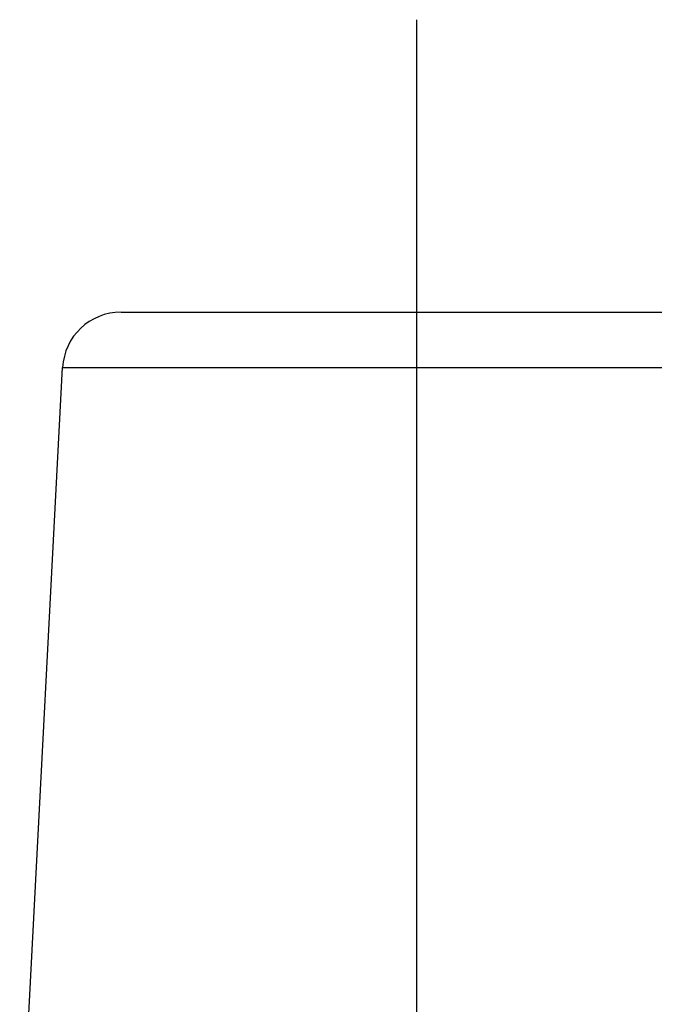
# Model space of a CAD drawing. Header units: millimetres. Extents: x 337 to 663, y 447 to 553.
# Tile 56 of 57: x 607 to 618, y 536 to 553. Entities that reach past the tile are written whole.
import ezdxf

# ---------------------------------------------------------------- set-up
doc = ezdxf.new("R2010")
doc.units = ezdxf.units.MM
doc.header["$LTSCALE"] = 65.185185
doc.linetypes.add('CENTER', pattern=[0.6, 0.375, -0.075, 0.075, -0.075])
doc.layers.add('KOERPER', color=7, linetype='CONTINUOUS')
doc.layers.add('KONST.EL_MIT_GEO', color=7, linetype='CONTINUOUS')

msp = doc.modelspace()

# ---------------------------------------------------------------- linework, layer by layer
at = {"layer": 'KOERPER', "color": 2, "linetype": 'CENTER'}
msp.add_line((614.068, 552.975), (614.068, 526.282), dxfattribs=at)
at = {"layer": 'KONST.EL_MIT_GEO', "color": 7, "linetype": 'CONTINUOUS'}
for p, q in [((609.017, 547.975), (619.119, 547.975)), ((607.284, 533.025), (608.018, 547.027)), ((608.018, 547.027), (631.785, 547.027))]:
    msp.add_line(p, q, dxfattribs=at)
msp.add_arc((609.017, 546.975), 1, 89.9998, 177, dxfattribs=at)

doc.saveas('drawing.dxf')
